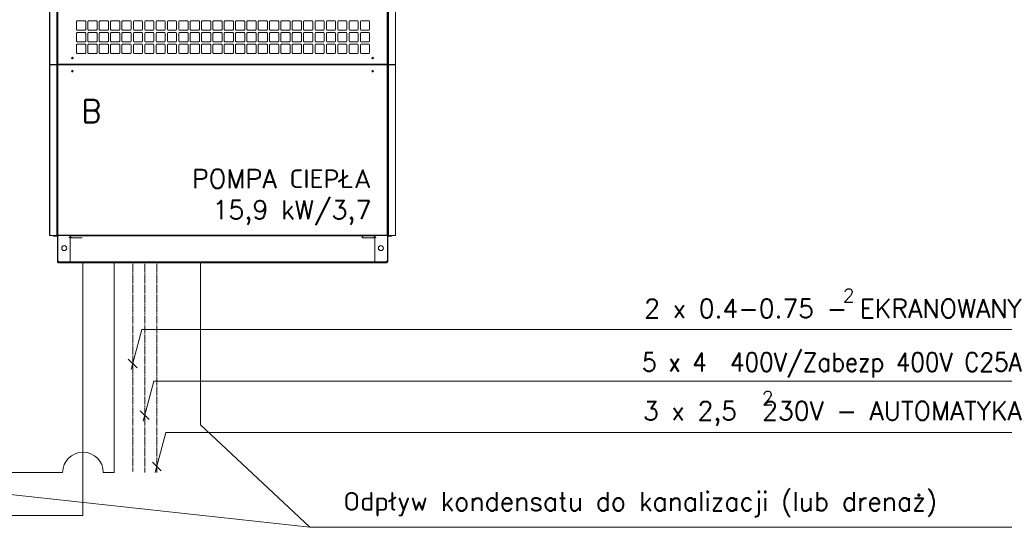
# Model space of a CAD drawing. Header units: millimetres. Extents: x 11633 to 96114, y -4650 to 25050.
# Tile 15 of 25: x 88935 to 93291, y 4773 to 7020. Entities that reach past the tile are written whole.
import ezdxf

# ---------------------------------------------------------------- set-up
doc = ezdxf.new("R2010")
doc.units = ezdxf.units.MM
doc.linetypes.add('ČÁRKOVANÁ', pattern=[19.05, 12.7, -6.35])
doc.layers.get('0').update_dxf_attribs({"lineweight": 9})
for name, color, linetype, lineweight in [('Elektroinstalace', 4, 'ČÁRKOVANÁ', 9), ('Przewody elektryczne', 4, 'ČÁRKOVANÁ', 9), ('Rurociągi (wszystkie)', 1, 'Continuous', 30), ('Tekst', 7, 'Continuous', 9)]:
    doc.layers.add(name, color=color, linetype=linetype, lineweight=lineweight)
doc.styles.add('styl5', font='simplex.shx')

msp = doc.modelspace()

# ---------------------------------------------------------------- linework, layer by layer
at = {"lineweight": 15}
for p, q in [((89068, 8161), (89068, 6821.8)), ((90596.9, 8161), (90596.9, 6821.8)), ((89066.8, 8139), (89066.8, 6822)), ((89098.9, 6400.1), (89098.9, 8139.4)), ((89100.9, 6821.6), (89100.9, 8139.4)), ((89101.7, 6821.6), (89101.7, 8139.5)), ((89103.7, 6822.7), (89103.7, 8140)), ((90561.2, 6822.7), (90561.2, 8140)), ((90563.2, 6821.6), (90563.2, 8139.5)), ((90564, 6821.6), (90564, 8139.4)), ((90566, 6400.1), (90566, 8139.4)), ((90598.1, 8139), (90598.1, 6822)), ((89189.3, 7014.4), (89186.8, 7011.9)), ((89189.3, 7014.4), (89225.2, 7014.4)), ((89227.6, 7011.9), (89225.2, 7014.4)), ((89239.5, 7014.4), (89237, 7011.9)), ((89239.5, 7014.4), (89275.4, 7014.4)), ((89277.9, 7011.9), (89275.4, 7014.4)), ((89289.7, 7014.4), (89287.3, 7011.9)), ((89289.7, 7014.4), (89325.6, 7014.4)), ((89328.1, 7011.9), (89325.6, 7014.4)), ((89339.9, 7014.4), (89337.5, 7011.9)), ((89339.9, 7014.4), (89375.9, 7014.4)), ((89378.3, 7011.9), (89375.9, 7014.4)), ((89390.2, 7014.4), (89387.7, 7011.9)), ((89390.2, 7014.4), (89426.1, 7014.4)), ((89428.5, 7011.9), (89426.1, 7014.4)), ((89440.4, 7014.4), (89437.9, 7011.9)), ((89440.4, 7014.4), (89476.3, 7014.4)), ((89478.8, 7011.9), (89476.3, 7014.4)), ((89490.6, 7014.4), (89488.2, 7011.9)), ((89490.6, 7014.4), (89526.5, 7014.4)), ((89529, 7011.9), (89526.5, 7014.4)), ((89540.8, 7014.4), (89538.4, 7011.9)), ((89540.8, 7014.4), (89576.8, 7014.4)), ((89579.2, 7011.9), (89576.8, 7014.4)), ((89591.1, 7014.4), (89588.6, 7011.9)), ((89591.1, 7014.4), (89627, 7014.4)), ((89629.4, 7011.9), (89627, 7014.4)), ((89641.3, 7014.4), (89638.8, 7011.9)), ((89641.3, 7014.4), (89677.2, 7014.4)), ((89679.7, 7011.9), (89677.2, 7014.4)), ((89691.5, 7014.4), (89689.1, 7011.9)), ((89691.5, 7014.4), (89727.4, 7014.4)), ((89729.9, 7011.9), (89727.4, 7014.4)), ((89741.7, 7014.4), (89739.3, 7011.9)), ((89741.7, 7014.4), (89777.7, 7014.4)), ((89780.1, 7011.9), (89777.7, 7014.4)), ((89792, 7014.4), (89789.5, 7011.9)), ((89792, 7014.4), (89827.9, 7014.4)), ((89830.3, 7011.9), (89827.9, 7014.4)), ((89842.2, 7014.4), (89839.7, 7011.9)), ((89842.2, 7014.4), (89878.1, 7014.4)), ((89880.6, 7011.9), (89878.1, 7014.4)), ((89892.4, 7014.4), (89890, 7011.9)), ((89892.4, 7014.4), (89928.3, 7014.4)), ((89930.8, 7011.9), (89928.3, 7014.4)), ((89942.6, 7014.4), (89940.2, 7011.9)), ((89942.6, 7014.4), (89978.6, 7014.4)), ((89981, 7011.9), (89978.6, 7014.4)), ((89992.9, 7014.4), (89990.4, 7011.9)), ((89992.9, 7014.4), (90028.8, 7014.4)), ((90031.2, 7011.9), (90028.8, 7014.4)), ((90043.1, 7014.4), (90040.6, 7011.9)), ((90043.1, 7014.4), (90079, 7014.4)), ((90081.5, 7011.9), (90079, 7014.4)), ((90093.3, 7014.4), (90090.9, 7011.9)), ((90093.3, 7014.4), (90129.2, 7014.4)), ((90131.7, 7011.9), (90129.2, 7014.4)), ((90143.5, 7014.4), (90141.1, 7011.9)), ((90143.5, 7014.4), (90179.5, 7014.4)), ((90181.9, 7011.9), (90179.5, 7014.4)), ((90193.8, 7014.4), (90191.3, 7011.9)), ((90193.8, 7014.4), (90229.7, 7014.4)), ((90232.1, 7011.9), (90229.7, 7014.4)), ((90244, 7014.4), (90241.5, 7011.9)), ((90244, 7014.4), (90279.9, 7014.4)), ((90282.4, 7011.9), (90279.9, 7014.4)), ((90294.2, 7014.4), (90291.8, 7011.9)), ((90294.2, 7014.4), (90330.1, 7014.4)), ((90332.6, 7011.9), (90330.1, 7014.4)), ((90344.4, 7014.4), (90342, 7011.9)), ((90344.4, 7014.4), (90380.4, 7014.4)), ((90382.8, 7011.9), (90380.4, 7014.4)), ((90394.7, 7014.4), (90392.2, 7011.9)), ((90394.7, 7014.4), (90430.6, 7014.4)), ((90433, 7011.9), (90430.6, 7014.4)), ((90444.9, 7014.4), (90442.4, 7011.9)), ((90444.9, 7014.4), (90480.8, 7014.4)), ((90483.3, 7011.9), (90480.8, 7014.4)), ((89186.8, 6976), (89186.8, 7011.9)), ((89189.3, 6973.5), (89186.8, 6976)), ((89189.3, 6973.5), (89225.2, 6973.5)), ((89227.6, 6976), (89225.2, 6973.5)), ((89227.6, 6976), (89227.6, 7011.9)), ((89237, 6976), (89237, 7011.9)), ((89239.5, 6973.5), (89237, 6976)), ((89239.5, 6973.5), (89275.4, 6973.5)), ((89277.9, 6976), (89275.4, 6973.5)), ((89277.9, 6976), (89277.9, 7011.9)), ((89287.3, 6976), (89287.3, 7011.9)), ((89289.7, 6973.5), (89287.3, 6976)), ((89289.7, 6973.5), (89325.6, 6973.5)), ((89328.1, 6976), (89325.6, 6973.5)), ((89328.1, 6976), (89328.1, 7011.9)), ((89337.5, 6976), (89337.5, 7011.9)), ((89339.9, 6973.5), (89337.5, 6976)), ((89339.9, 6973.5), (89375.9, 6973.5)), ((89378.3, 6976), (89375.9, 6973.5)), ((89378.3, 6976), (89378.3, 7011.9)), ((89387.7, 6976), (89387.7, 7011.9)), ((89390.2, 6973.5), (89387.7, 6976)), ((89390.2, 6973.5), (89426.1, 6973.5)), ((89428.5, 6976), (89426.1, 6973.5)), ((89428.5, 6976), (89428.5, 7011.9)), ((89437.9, 6976), (89437.9, 7011.9)), ((89440.4, 6973.5), (89437.9, 6976)), ((89440.4, 6973.5), (89476.3, 6973.5)), ((89478.8, 6976), (89476.3, 6973.5)), ((89478.8, 6976), (89478.8, 7011.9)), ((89488.2, 6976), (89488.2, 7011.9)), ((89490.6, 6973.5), (89488.2, 6976)), ((89490.6, 6973.5), (89526.5, 6973.5)), ((89529, 6976), (89526.5, 6973.5)), ((89529, 6976), (89529, 7011.9)), ((89538.4, 6976), (89538.4, 7011.9)), ((89540.8, 6973.5), (89538.4, 6976)), ((89540.8, 6973.5), (89576.8, 6973.5)), ((89579.2, 6976), (89576.8, 6973.5)), ((89579.2, 6976), (89579.2, 7011.9)), ((89588.6, 6976), (89588.6, 7011.9)), ((89591.1, 6973.5), (89588.6, 6976)), ((89591.1, 6973.5), (89627, 6973.5)), ((89629.4, 6976), (89627, 6973.5)), ((89629.4, 6976), (89629.4, 7011.9)), ((89638.8, 6976), (89638.8, 7011.9)), ((89641.3, 6973.5), (89638.8, 6976)), ((89641.3, 6973.5), (89677.2, 6973.5)), ((89679.7, 6976), (89677.2, 6973.5)), ((89679.7, 6976), (89679.7, 7011.9)), ((89689.1, 6976), (89689.1, 7011.9)), ((89691.5, 6973.5), (89689.1, 6976)), ((89691.5, 6973.5), (89727.4, 6973.5)), ((89729.9, 6976), (89727.4, 6973.5)), ((89729.9, 6976), (89729.9, 7011.9)), ((89739.3, 6976), (89739.3, 7011.9)), ((89741.7, 6973.5), (89739.3, 6976)), ((89741.7, 6973.5), (89777.7, 6973.5)), ((89780.1, 6976), (89777.7, 6973.5)), ((89780.1, 6976), (89780.1, 7011.9)), ((89789.5, 6976), (89789.5, 7011.9)), ((89792, 6973.5), (89789.5, 6976)), ((89792, 6973.5), (89827.9, 6973.5)), ((89830.3, 6976), (89827.9, 6973.5)), ((89830.3, 6976), (89830.3, 7011.9)), ((89839.7, 6976), (89839.7, 7011.9)), ((89842.2, 6973.5), (89839.7, 6976)), ((89842.2, 6973.5), (89878.1, 6973.5)), ((89880.6, 6976), (89878.1, 6973.5)), ((89880.6, 6976), (89880.6, 7011.9)), ((89890, 6976), (89890, 7011.9)), ((89892.4, 6973.5), (89890, 6976)), ((89892.4, 6973.5), (89928.3, 6973.5)), ((89930.8, 6976), (89928.3, 6973.5)), ((89930.8, 6976), (89930.8, 7011.9)), ((89940.2, 6976), (89940.2, 7011.9)), ((89942.6, 6973.5), (89940.2, 6976)), ((89942.6, 6973.5), (89978.6, 6973.5)), ((89981, 6976), (89978.6, 6973.5)), ((89981, 6976), (89981, 7011.9)), ((89990.4, 6976), (89990.4, 7011.9)), ((89992.9, 6973.5), (89990.4, 6976)), ((89992.9, 6973.5), (90028.8, 6973.5)), ((90031.2, 6976), (90028.8, 6973.5)), ((90031.2, 6976), (90031.2, 7011.9)), ((90040.6, 6976), (90040.6, 7011.9)), ((90043.1, 6973.5), (90040.6, 6976)), ((90043.1, 6973.5), (90079, 6973.5)), ((90081.5, 6976), (90079, 6973.5)), ((90081.5, 6976), (90081.5, 7011.9)), ((90090.9, 6976), (90090.9, 7011.9)), ((90093.3, 6973.5), (90090.9, 6976)), ((90093.3, 6973.5), (90129.2, 6973.5)), ((90131.7, 6976), (90129.2, 6973.5)), ((90131.7, 6976), (90131.7, 7011.9)), ((90141.1, 6976), (90141.1, 7011.9)), ((90143.5, 6973.5), (90141.1, 6976)), ((90143.5, 6973.5), (90179.5, 6973.5)), ((90181.9, 6976), (90179.5, 6973.5)), ((90181.9, 6976), (90181.9, 7011.9)), ((90191.3, 6976), (90191.3, 7011.9)), ((90193.8, 6973.5), (90191.3, 6976)), ((90193.8, 6973.5), (90229.7, 6973.5)), ((90232.1, 6976), (90229.7, 6973.5)), ((90232.1, 6976), (90232.1, 7011.9)), ((90241.5, 6976), (90241.5, 7011.9)), ((90244, 6973.5), (90241.5, 6976)), ((90244, 6973.5), (90279.9, 6973.5)), ((90282.4, 6976), (90279.9, 6973.5)), ((90282.4, 6976), (90282.4, 7011.9)), ((90291.8, 6976), (90291.8, 7011.9)), ((90294.2, 6973.5), (90291.8, 6976)), ((90294.2, 6973.5), (90330.1, 6973.5)), ((90332.6, 6976), (90330.1, 6973.5)), ((90332.6, 6976), (90332.6, 7011.9)), ((90342, 6976), (90342, 7011.9)), ((90344.4, 6973.5), (90342, 6976)), ((90344.4, 6973.5), (90380.4, 6973.5)), ((90382.8, 6976), (90380.4, 6973.5)), ((90382.8, 6976), (90382.8, 7011.9)), ((90392.2, 6976), (90392.2, 7011.9)), ((90394.7, 6973.5), (90392.2, 6976)), ((90394.7, 6973.5), (90430.6, 6973.5)), ((90433, 6976), (90430.6, 6973.5)), ((90433, 6976), (90433, 7011.9)), ((90442.4, 6976), (90442.4, 7011.9)), ((90444.9, 6973.5), (90442.4, 6976)), ((90444.9, 6973.5), (90480.8, 6973.5)), ((90483.3, 6976), (90480.8, 6973.5)), ((90483.3, 6976), (90483.3, 7011.9)), ((89189.3, 6962.9), (89186.8, 6960.5)), ((89186.8, 6924.5), (89186.8, 6960.5)), ((89189.3, 6962.9), (89225.2, 6962.9)), ((89227.6, 6960.5), (89225.2, 6962.9)), ((89227.6, 6924.5), (89227.6, 6960.5)), ((89239.5, 6962.9), (89237, 6960.5)), ((89237, 6924.5), (89237, 6960.5)), ((89239.5, 6962.9), (89275.4, 6962.9)), ((89277.9, 6960.5), (89275.4, 6962.9)), ((89277.9, 6924.5), (89277.9, 6960.5)), ((89289.7, 6962.9), (89287.3, 6960.5)), ((89287.3, 6924.5), (89287.3, 6960.5)), ((89289.7, 6962.9), (89325.6, 6962.9)), ((89328.1, 6960.5), (89325.6, 6962.9)), ((89328.1, 6924.5), (89328.1, 6960.5)), ((89339.9, 6962.9), (89337.5, 6960.5)), ((89337.5, 6924.5), (89337.5, 6960.5)), ((89339.9, 6962.9), (89375.9, 6962.9)), ((89378.3, 6960.5), (89375.9, 6962.9)), ((89378.3, 6924.5), (89378.3, 6960.5)), ((89390.2, 6962.9), (89387.7, 6960.5)), ((89387.7, 6924.5), (89387.7, 6960.5)), ((89390.2, 6962.9), (89426.1, 6962.9)), ((89428.5, 6960.5), (89426.1, 6962.9)), ((89428.5, 6924.5), (89428.5, 6960.5)), ((89440.4, 6962.9), (89437.9, 6960.5)), ((89437.9, 6924.5), (89437.9, 6960.5)), ((89440.4, 6962.9), (89476.3, 6962.9)), ((89478.8, 6960.5), (89476.3, 6962.9)), ((89478.8, 6924.5), (89478.8, 6960.5)), ((89490.6, 6962.9), (89488.2, 6960.5)), ((89488.2, 6924.5), (89488.2, 6960.5)), ((89490.6, 6962.9), (89526.5, 6962.9)), ((89529, 6960.5), (89526.5, 6962.9)), ((89529, 6924.5), (89529, 6960.5)), ((89540.8, 6962.9), (89538.4, 6960.5)), ((89538.4, 6924.5), (89538.4, 6960.5)), ((89540.8, 6962.9), (89576.8, 6962.9)), ((89579.2, 6960.5), (89576.8, 6962.9)), ((89579.2, 6924.5), (89579.2, 6960.5)), ((89591.1, 6962.9), (89588.6, 6960.5)), ((89588.6, 6924.5), (89588.6, 6960.5)), ((89591.1, 6962.9), (89627, 6962.9)), ((89629.4, 6960.5), (89627, 6962.9)), ((89629.4, 6924.5), (89629.4, 6960.5)), ((89641.3, 6962.9), (89638.8, 6960.5)), ((89638.8, 6924.5), (89638.8, 6960.5)), ((89641.3, 6962.9), (89677.2, 6962.9)), ((89679.7, 6960.5), (89677.2, 6962.9)), ((89679.7, 6924.5), (89679.7, 6960.5)), ((89691.5, 6962.9), (89689.1, 6960.5)), ((89689.1, 6924.5), (89689.1, 6960.5)), ((89691.5, 6962.9), (89727.4, 6962.9)), ((89729.9, 6960.5), (89727.4, 6962.9)), ((89729.9, 6924.5), (89729.9, 6960.5)), ((89741.7, 6962.9), (89739.3, 6960.5)), ((89739.3, 6924.5), (89739.3, 6960.5)), ((89741.7, 6962.9), (89777.7, 6962.9)), ((89780.1, 6960.5), (89777.7, 6962.9)), ((89780.1, 6924.5), (89780.1, 6960.5)), ((89792, 6962.9), (89789.5, 6960.5)), ((89789.5, 6924.5), (89789.5, 6960.5)), ((89792, 6962.9), (89827.9, 6962.9)), ((89830.3, 6960.5), (89827.9, 6962.9)), ((89830.3, 6924.5), (89830.3, 6960.5)), ((89842.2, 6962.9), (89839.7, 6960.5)), ((89839.7, 6924.5), (89839.7, 6960.5)), ((89842.2, 6962.9), (89878.1, 6962.9)), ((89880.6, 6960.5), (89878.1, 6962.9)), ((89880.6, 6924.5), (89880.6, 6960.5)), ((89892.4, 6962.9), (89890, 6960.5)), ((89890, 6924.5), (89890, 6960.5)), ((89892.4, 6962.9), (89928.3, 6962.9)), ((89930.8, 6960.5), (89928.3, 6962.9)), ((89930.8, 6924.5), (89930.8, 6960.5)), ((89942.6, 6962.9), (89940.2, 6960.5)), ((89940.2, 6924.5), (89940.2, 6960.5)), ((89942.6, 6962.9), (89978.6, 6962.9)), ((89981, 6960.5), (89978.6, 6962.9)), ((89981, 6924.5), (89981, 6960.5)), ((89992.9, 6962.9), (89990.4, 6960.5)), ((89990.4, 6924.5), (89990.4, 6960.5)), ((89992.9, 6962.9), (90028.8, 6962.9)), ((90031.2, 6960.5), (90028.8, 6962.9)), ((90031.2, 6924.5), (90031.2, 6960.5)), ((90043.1, 6962.9), (90040.6, 6960.5)), ((90040.6, 6924.5), (90040.6, 6960.5)), ((90043.1, 6962.9), (90079, 6962.9)), ((90081.5, 6960.5), (90079, 6962.9)), ((90081.5, 6924.5), (90081.5, 6960.5)), ((90093.3, 6962.9), (90090.9, 6960.5)), ((90090.9, 6924.5), (90090.9, 6960.5)), ((90093.3, 6962.9), (90129.2, 6962.9)), ((90131.7, 6960.5), (90129.2, 6962.9)), ((90131.7, 6924.5), (90131.7, 6960.5)), ((90143.5, 6962.9), (90141.1, 6960.5)), ((90141.1, 6924.5), (90141.1, 6960.5)), ((90143.5, 6962.9), (90179.5, 6962.9)), ((90181.9, 6960.5), (90179.5, 6962.9)), ((90181.9, 6924.5), (90181.9, 6960.5)), ((90193.8, 6962.9), (90191.3, 6960.5)), ((90191.3, 6924.5), (90191.3, 6960.5)), ((90193.8, 6962.9), (90229.7, 6962.9)), ((90232.1, 6960.5), (90229.7, 6962.9)), ((90232.1, 6924.5), (90232.1, 6960.5)), ((90244, 6962.9), (90241.5, 6960.5)), ((90241.5, 6924.5), (90241.5, 6960.5)), ((90244, 6962.9), (90279.9, 6962.9)), ((90282.4, 6960.5), (90279.9, 6962.9)), ((90282.4, 6924.5), (90282.4, 6960.5)), ((90294.2, 6962.9), (90291.8, 6960.5)), ((90291.8, 6924.5), (90291.8, 6960.5)), ((90294.2, 6962.9), (90330.1, 6962.9)), ((90332.6, 6960.5), (90330.1, 6962.9)), ((90332.6, 6924.5), (90332.6, 6960.5)), ((90344.4, 6962.9), (90342, 6960.5)), ((90342, 6924.5), (90342, 6960.5)), ((90344.4, 6962.9), (90380.4, 6962.9)), ((90382.8, 6960.5), (90380.4, 6962.9)), ((90382.8, 6924.5), (90382.8, 6960.5)), ((90394.7, 6962.9), (90392.2, 6960.5)), ((90392.2, 6924.5), (90392.2, 6960.5)), ((90394.7, 6962.9), (90430.6, 6962.9)), ((90433, 6960.5), (90430.6, 6962.9)), ((90433, 6924.5), (90433, 6960.5)), ((90444.9, 6962.9), (90442.4, 6960.5)), ((90442.4, 6924.5), (90442.4, 6960.5)), ((90444.9, 6962.9), (90480.8, 6962.9)), ((90483.3, 6960.5), (90480.8, 6962.9)), ((90483.3, 6924.5), (90483.3, 6960.5)), ((89189.3, 6922.1), (89186.8, 6924.5)), ((89189.3, 6911.5), (89186.8, 6909)), ((89186.8, 6873.1), (89186.8, 6909)), ((89189.3, 6922.1), (89225.2, 6922.1)), ((89189.3, 6911.5), (89225.2, 6911.5)), ((89227.6, 6924.5), (89225.2, 6922.1)), ((89227.6, 6909), (89225.2, 6911.5)), ((89227.6, 6873.1), (89227.6, 6909)), ((89239.5, 6922.1), (89237, 6924.5)), ((89239.5, 6911.5), (89237, 6909)), ((89237, 6873.1), (89237, 6909)), ((89239.5, 6922.1), (89275.4, 6922.1)), ((89239.5, 6911.5), (89275.4, 6911.5)), ((89277.9, 6924.5), (89275.4, 6922.1)), ((89277.9, 6909), (89275.4, 6911.5)), ((89277.9, 6873.1), (89277.9, 6909)), ((89289.7, 6922.1), (89287.3, 6924.5)), ((89289.7, 6911.5), (89287.3, 6909)), ((89287.3, 6873.1), (89287.3, 6909)), ((89289.7, 6922.1), (89325.6, 6922.1)), ((89289.7, 6911.5), (89325.6, 6911.5)), ((89328.1, 6924.5), (89325.6, 6922.1)), ((89328.1, 6909), (89325.6, 6911.5)), ((89328.1, 6873.1), (89328.1, 6909)), ((89339.9, 6922.1), (89337.5, 6924.5)), ((89339.9, 6911.5), (89337.5, 6909)), ((89337.5, 6873.1), (89337.5, 6909)), ((89339.9, 6922.1), (89375.9, 6922.1)), ((89339.9, 6911.5), (89375.9, 6911.5)), ((89378.3, 6924.5), (89375.9, 6922.1)), ((89378.3, 6909), (89375.9, 6911.5)), ((89378.3, 6873.1), (89378.3, 6909)), ((89390.2, 6922.1), (89387.7, 6924.5)), ((89390.2, 6911.5), (89387.7, 6909)), ((89387.7, 6873.1), (89387.7, 6909)), ((89390.2, 6922.1), (89426.1, 6922.1)), ((89390.2, 6911.5), (89426.1, 6911.5)), ((89428.5, 6924.5), (89426.1, 6922.1)), ((89428.5, 6909), (89426.1, 6911.5)), ((89428.5, 6873.1), (89428.5, 6909)), ((89440.4, 6922.1), (89437.9, 6924.5)), ((89440.4, 6911.5), (89437.9, 6909)), ((89437.9, 6873.1), (89437.9, 6909)), ((89440.4, 6922.1), (89476.3, 6922.1)), ((89440.4, 6911.5), (89476.3, 6911.5)), ((89478.8, 6924.5), (89476.3, 6922.1)), ((89478.8, 6909), (89476.3, 6911.5)), ((89478.8, 6873.1), (89478.8, 6909)), ((89490.6, 6922.1), (89488.2, 6924.5)), ((89490.6, 6911.5), (89488.2, 6909)), ((89488.2, 6873.1), (89488.2, 6909)), ((89490.6, 6922.1), (89526.5, 6922.1)), ((89490.6, 6911.5), (89526.5, 6911.5)), ((89529, 6924.5), (89526.5, 6922.1)), ((89529, 6909), (89526.5, 6911.5)), ((89529, 6873.1), (89529, 6909)), ((89540.8, 6922.1), (89538.4, 6924.5)), ((89540.8, 6911.5), (89538.4, 6909)), ((89538.4, 6873.1), (89538.4, 6909)), ((89540.8, 6922.1), (89576.8, 6922.1)), ((89540.8, 6911.5), (89576.8, 6911.5)), ((89579.2, 6924.5), (89576.8, 6922.1)), ((89579.2, 6909), (89576.8, 6911.5)), ((89579.2, 6873.1), (89579.2, 6909)), ((89591.1, 6922.1), (89588.6, 6924.5)), ((89591.1, 6911.5), (89588.6, 6909)), ((89588.6, 6873.1), (89588.6, 6909)), ((89591.1, 6922.1), (89627, 6922.1)), ((89591.1, 6911.5), (89627, 6911.5)), ((89629.4, 6924.5), (89627, 6922.1)), ((89629.4, 6909), (89627, 6911.5)), ((89629.4, 6873.1), (89629.4, 6909)), ((89641.3, 6922.1), (89638.8, 6924.5)), ((89641.3, 6911.5), (89638.8, 6909)), ((89638.8, 6873.1), (89638.8, 6909)), ((89641.3, 6922.1), (89677.2, 6922.1)), ((89641.3, 6911.5), (89677.2, 6911.5)), ((89679.7, 6924.5), (89677.2, 6922.1)), ((89679.7, 6909), (89677.2, 6911.5)), ((89679.7, 6873.1), (89679.7, 6909)), ((89691.5, 6922.1), (89689.1, 6924.5)), ((89691.5, 6911.5), (89689.1, 6909)), ((89689.1, 6873.1), (89689.1, 6909)), ((89691.5, 6922.1), (89727.4, 6922.1)), ((89691.5, 6911.5), (89727.4, 6911.5)), ((89729.9, 6924.5), (89727.4, 6922.1)), ((89729.9, 6909), (89727.4, 6911.5)), ((89729.9, 6873.1), (89729.9, 6909)), ((89741.7, 6922.1), (89739.3, 6924.5)), ((89741.7, 6911.5), (89739.3, 6909)), ((89739.3, 6873.1), (89739.3, 6909)), ((89741.7, 6922.1), (89777.7, 6922.1)), ((89741.7, 6911.5), (89777.7, 6911.5)), ((89780.1, 6924.5), (89777.7, 6922.1)), ((89780.1, 6909), (89777.7, 6911.5)), ((89780.1, 6873.1), (89780.1, 6909)), ((89792, 6922.1), (89789.5, 6924.5)), ((89792, 6911.5), (89789.5, 6909)), ((89789.5, 6873.1), (89789.5, 6909)), ((89792, 6922.1), (89827.9, 6922.1)), ((89792, 6911.5), (89827.9, 6911.5)), ((89830.3, 6924.5), (89827.9, 6922.1)), ((89830.3, 6909), (89827.9, 6911.5)), ((89830.3, 6873.1), (89830.3, 6909)), ((89842.2, 6922.1), (89839.7, 6924.5)), ((89842.2, 6911.5), (89839.7, 6909)), ((89839.7, 6873.1), (89839.7, 6909)), ((89842.2, 6922.1), (89878.1, 6922.1)), ((89842.2, 6911.5), (89878.1, 6911.5)), ((89880.6, 6924.5), (89878.1, 6922.1)), ((89880.6, 6909), (89878.1, 6911.5)), ((89880.6, 6873.1), (89880.6, 6909)), ((89892.4, 6922.1), (89890, 6924.5)), ((89892.4, 6911.5), (89890, 6909)), ((89890, 6873.1), (89890, 6909)), ((89892.4, 6922.1), (89928.3, 6922.1)), ((89892.4, 6911.5), (89928.3, 6911.5)), ((89930.8, 6924.5), (89928.3, 6922.1)), ((89930.8, 6909), (89928.3, 6911.5)), ((89930.8, 6873.1), (89930.8, 6909)), ((89942.6, 6922.1), (89940.2, 6924.5)), ((89942.6, 6911.5), (89940.2, 6909)), ((89940.2, 6873.1), (89940.2, 6909)), ((89942.6, 6922.1), (89978.6, 6922.1)), ((89942.6, 6911.5), (89978.6, 6911.5)), ((89981, 6924.5), (89978.6, 6922.1)), ((89981, 6909), (89978.6, 6911.5)), ((89981, 6873.1), (89981, 6909)), ((89992.9, 6922.1), (89990.4, 6924.5)), ((89992.9, 6911.5), (89990.4, 6909)), ((89990.4, 6873.1), (89990.4, 6909)), ((89992.9, 6922.1), (90028.8, 6922.1)), ((89992.9, 6911.5), (90028.8, 6911.5)), ((90031.2, 6924.5), (90028.8, 6922.1)), ((90031.2, 6909), (90028.8, 6911.5)), ((90031.2, 6873.1), (90031.2, 6909)), ((90043.1, 6922.1), (90040.6, 6924.5)), ((90043.1, 6911.5), (90040.6, 6909)), ((90040.6, 6873.1), (90040.6, 6909)), ((90043.1, 6922.1), (90079, 6922.1)), ((90043.1, 6911.5), (90079, 6911.5)), ((90081.5, 6924.5), (90079, 6922.1)), ((90081.5, 6909), (90079, 6911.5)), ((90081.5, 6873.1), (90081.5, 6909)), ((90093.3, 6922.1), (90090.9, 6924.5)), ((90093.3, 6911.5), (90090.9, 6909)), ((90090.9, 6873.1), (90090.9, 6909)), ((90093.3, 6922.1), (90129.2, 6922.1)), ((90093.3, 6911.5), (90129.2, 6911.5)), ((90131.7, 6924.5), (90129.2, 6922.1)), ((90131.7, 6909), (90129.2, 6911.5)), ((90131.7, 6873.1), (90131.7, 6909)), ((90143.5, 6922.1), (90141.1, 6924.5)), ((90143.5, 6911.5), (90141.1, 6909)), ((90141.1, 6873.1), (90141.1, 6909)), ((90143.5, 6922.1), (90179.5, 6922.1)), ((90143.5, 6911.5), (90179.5, 6911.5)), ((90181.9, 6924.5), (90179.5, 6922.1)), ((90181.9, 6909), (90179.5, 6911.5)), ((90181.9, 6873.1), (90181.9, 6909)), ((90193.8, 6922.1), (90191.3, 6924.5)), ((90193.8, 6911.5), (90191.3, 6909)), ((90191.3, 6873.1), (90191.3, 6909)), ((90193.8, 6922.1), (90229.7, 6922.1)), ((90193.8, 6911.5), (90229.7, 6911.5)), ((90232.1, 6924.5), (90229.7, 6922.1)), ((90232.1, 6909), (90229.7, 6911.5)), ((90232.1, 6873.1), (90232.1, 6909)), ((90244, 6922.1), (90241.5, 6924.5)), ((90244, 6911.5), (90241.5, 6909)), ((90241.5, 6873.1), (90241.5, 6909)), ((90244, 6922.1), (90279.9, 6922.1)), ((90244, 6911.5), (90279.9, 6911.5)), ((90282.4, 6924.5), (90279.9, 6922.1)), ((90282.4, 6909), (90279.9, 6911.5)), ((90282.4, 6873.1), (90282.4, 6909)), ((90294.2, 6922.1), (90291.8, 6924.5)), ((90294.2, 6911.5), (90291.8, 6909)), ((90291.8, 6873.1), (90291.8, 6909)), ((90294.2, 6922.1), (90330.1, 6922.1)), ((90294.2, 6911.5), (90330.1, 6911.5)), ((90332.6, 6924.5), (90330.1, 6922.1)), ((90332.6, 6909), (90330.1, 6911.5)), ((90332.6, 6873.1), (90332.6, 6909)), ((90344.4, 6922.1), (90342, 6924.5)), ((90344.4, 6911.5), (90342, 6909)), ((90342, 6873.1), (90342, 6909)), ((90344.4, 6922.1), (90380.4, 6922.1)), ((90344.4, 6911.5), (90380.4, 6911.5)), ((90382.8, 6924.5), (90380.4, 6922.1)), ((90382.8, 6909), (90380.4, 6911.5)), ((90382.8, 6873.1), (90382.8, 6909)), ((90394.7, 6922.1), (90392.2, 6924.5)), ((90394.7, 6911.5), (90392.2, 6909)), ((90392.2, 6873.1), (90392.2, 6909)), ((90394.7, 6922.1), (90430.6, 6922.1)), ((90394.7, 6911.5), (90430.6, 6911.5)), ((90433, 6924.5), (90430.6, 6922.1)), ((90433, 6909), (90430.6, 6911.5)), ((90433, 6873.1), (90433, 6909)), ((90444.9, 6922.1), (90442.4, 6924.5)), ((90444.9, 6911.5), (90442.4, 6909)), ((90442.4, 6873.1), (90442.4, 6909)), ((90444.9, 6922.1), (90480.8, 6922.1)), ((90444.9, 6911.5), (90480.8, 6911.5)), ((90483.3, 6924.5), (90480.8, 6922.1)), ((90483.3, 6909), (90480.8, 6911.5)), ((90483.3, 6873.1), (90483.3, 6909)), ((89189.3, 6870.6), (89186.8, 6873.1)), ((89189.3, 6870.6), (89225.2, 6870.6)), ((89227.6, 6873.1), (89225.2, 6870.6)), ((89239.5, 6870.6), (89237, 6873.1)), ((89239.5, 6870.6), (89275.4, 6870.6)), ((89277.9, 6873.1), (89275.4, 6870.6)), ((89289.7, 6870.6), (89287.3, 6873.1)), ((89289.7, 6870.6), (89325.6, 6870.6)), ((89328.1, 6873.1), (89325.6, 6870.6)), ((89339.9, 6870.6), (89337.5, 6873.1)), ((89339.9, 6870.6), (89375.9, 6870.6)), ((89378.3, 6873.1), (89375.9, 6870.6)), ((89390.2, 6870.6), (89387.7, 6873.1)), ((89390.2, 6870.6), (89426.1, 6870.6)), ((89428.5, 6873.1), (89426.1, 6870.6)), ((89440.4, 6870.6), (89437.9, 6873.1)), ((89440.4, 6870.6), (89476.3, 6870.6)), ((89478.8, 6873.1), (89476.3, 6870.6)), ((89490.6, 6870.6), (89488.2, 6873.1)), ((89490.6, 6870.6), (89526.5, 6870.6)), ((89529, 6873.1), (89526.5, 6870.6)), ((89540.8, 6870.6), (89538.4, 6873.1)), ((89540.8, 6870.6), (89576.8, 6870.6)), ((89579.2, 6873.1), (89576.8, 6870.6)), ((89591.1, 6870.6), (89588.6, 6873.1)), ((89591.1, 6870.6), (89627, 6870.6)), ((89629.4, 6873.1), (89627, 6870.6)), ((89641.3, 6870.6), (89638.8, 6873.1)), ((89641.3, 6870.6), (89677.2, 6870.6)), ((89679.7, 6873.1), (89677.2, 6870.6)), ((89691.5, 6870.6), (89689.1, 6873.1)), ((89691.5, 6870.6), (89727.4, 6870.6)), ((89729.9, 6873.1), (89727.4, 6870.6)), ((89741.7, 6870.6), (89739.3, 6873.1)), ((89741.7, 6870.6), (89777.7, 6870.6)), ((89780.1, 6873.1), (89777.7, 6870.6)), ((89792, 6870.6), (89789.5, 6873.1)), ((89792, 6870.6), (89827.9, 6870.6)), ((89830.3, 6873.1), (89827.9, 6870.6)), ((89842.2, 6870.6), (89839.7, 6873.1)), ((89842.2, 6870.6), (89878.1, 6870.6)), ((89880.6, 6873.1), (89878.1, 6870.6)), ((89892.4, 6870.6), (89890, 6873.1)), ((89892.4, 6870.6), (89928.3, 6870.6)), ((89930.8, 6873.1), (89928.3, 6870.6)), ((89942.6, 6870.6), (89940.2, 6873.1)), ((89942.6, 6870.6), (89978.6, 6870.6)), ((89981, 6873.1), (89978.6, 6870.6)), ((89992.9, 6870.6), (89990.4, 6873.1)), ((89992.9, 6870.6), (90028.8, 6870.6)), ((90031.2, 6873.1), (90028.8, 6870.6)), ((90043.1, 6870.6), (90040.6, 6873.1)), ((90043.1, 6870.6), (90079, 6870.6)), ((90081.5, 6873.1), (90079, 6870.6)), ((90093.3, 6870.6), (90090.9, 6873.1)), ((90093.3, 6870.6), (90129.2, 6870.6)), ((90131.7, 6873.1), (90129.2, 6870.6)), ((90143.5, 6870.6), (90141.1, 6873.1)), ((90143.5, 6870.6), (90179.5, 6870.6)), ((90181.9, 6873.1), (90179.5, 6870.6)), ((90193.8, 6870.6), (90191.3, 6873.1)), ((90193.8, 6870.6), (90229.7, 6870.6)), ((90232.1, 6873.1), (90229.7, 6870.6)), ((90244, 6870.6), (90241.5, 6873.1)), ((90244, 6870.6), (90279.9, 6870.6)), ((90282.4, 6873.1), (90279.9, 6870.6)), ((90294.2, 6870.6), (90291.8, 6873.1)), ((90294.2, 6870.6), (90330.1, 6870.6)), ((90332.6, 6873.1), (90330.1, 6870.6)), ((90344.4, 6870.6), (90342, 6873.1)), ((90344.4, 6870.6), (90380.4, 6870.6)), ((90382.8, 6873.1), (90380.4, 6870.6)), ((90394.7, 6870.6), (90392.2, 6873.1)), ((90394.7, 6870.6), (90430.6, 6870.6)), ((90433, 6873.1), (90430.6, 6870.6)), ((90444.9, 6870.6), (90442.4, 6873.1)), ((90444.9, 6870.6), (90480.8, 6870.6)), ((90483.3, 6873.1), (90480.8, 6870.6)), ((89066.8, 6822), (89066.8, 6064.5)), ((89067.1, 6821.8), (89066.8, 6822)), ((89067.1, 6821.8), (89066.8, 6822)), ((89066.8, 6820.3), (89067, 6820.3)), ((89066.8, 6819.5), (89067.1, 6819.5)), ((89067, 6821.2), (89067, 6821.2)), ((89067, 6821.2), (89067.3, 6820.9)), ((89067, 6820.3), (89067, 6820.6)), ((89067, 6820.6), (89067.6, 6820.6)), ((89067.6, 6821.8), (89067.1, 6821.8)), ((89067.6, 6821.8), (89067.1, 6821.8)), ((89067.1, 6819.5), (89067.3, 6819.8)), ((89067.3, 6820.9), (89078.7, 6820.9)), ((89067.3, 6819.8), (89100.9, 6819.8)), ((89067.8, 6821.8), (89067.6, 6821.8)), ((89067.6, 6821.8), (89067.6, 6821.6)), ((89068, 6821.8), (89067.6, 6821.8)), ((89067.6, 6821.8), (89067.6, 6821.6)), ((89067.6, 6821.6), (89102.8, 6821.6)), ((89067.6, 6820.6), (89067.6, 6820.9)), ((89068, 6064.5), (89068, 6821.8)), ((89522.8, 6820.9), (89068.5, 6820.9)), ((89068.5, 6820.9), (89068.7, 6820.9)), ((89100.9, 6396.7), (89100.9, 6821.6)), ((89103.2, 6822), (89101.7, 6822)), ((89101.7, 6396), (89101.7, 6821.6)), ((89102.4, 6821.6), (89101.7, 6821.6)), ((89101.7, 6819.8), (89102.4, 6819.8)), ((89102.1, 6819.5), (89102.1, 6819.8)), ((89102.4, 6819.5), (89102.1, 6819.5)), ((89102.4, 6822.2), (89103.2, 6822.2)), ((89102.4, 6822), (89102.4, 6822.2)), ((89102.4, 6819.8), (89102.4, 6822)), ((89102.4, 6821.6), (89102.8, 6821.6)), ((89102.4, 6819.8), (89102.4, 6819.5)), ((89102.4, 6819.8), (89103.2, 6819.8)), ((89103.2, 6819.5), (89102.4, 6819.5)), ((89102.8, 6822.2), (89103.2, 6822.7)), ((89102.8, 6821.6), (89102.8, 6822.2)), ((89102.8, 6820.6), (89102.8, 6821.2)), ((89102.8, 6820.9), (89102.8, 6821.2)), ((89102.8, 6821.2), (89103.2, 6821.2)), ((89102.8, 6820.9), (89102.8, 6820.6)), ((89102.8, 6820.6), (89103.2, 6820.6)), ((89103.2, 6822.7), (89522.8, 6822.7)), ((89103.2, 6822.2), (89103.2, 6822.7)), ((89103.2, 6822.2), (89103.7, 6822.7)), ((89103.2, 6822.2), (89103.2, 6822)), ((89103.2, 6821.2), (89103.2, 6822)), ((89103.2, 6821.2), (89103.2, 6821.2)), ((89103.2, 6820.6), (89103.2, 6819.5)), ((89103.2, 6819.5), (89103.2, 6819.2)), ((89103.2, 6819.2), (89522.8, 6819.2)), ((89103.7, 6398.4), (89103.7, 6822.7)), ((90561.7, 6822.7), (89103.7, 6822.7)), ((89103.7, 6820.9), (90596.4, 6820.9)), ((90561.8, 6819.2), (89103.7, 6819.2)), ((90561.2, 6398.4), (90561.2, 6822.7)), ((90561.7, 6822.2), (90561.2, 6822.7)), ((90561.7, 6822.2), (90561.7, 6822.7)), ((90562.1, 6822.2), (90561.7, 6822.7)), ((90562.5, 6822.2), (90561.7, 6822.2)), ((90561.7, 6822.2), (90561.7, 6822)), ((90561.7, 6821.2), (90561.7, 6822)), ((90561.7, 6822), (90563.2, 6822)), ((90562.1, 6821.2), (90561.7, 6821.2)), ((90561.7, 6821.2), (90561.7, 6821.2)), ((90562.1, 6820.6), (90561.8, 6820.6)), ((90561.8, 6820.6), (90561.8, 6819.5)), ((90562.5, 6819.8), (90561.8, 6819.8)), ((90561.8, 6819.5), (90562.5, 6819.5)), ((90561.8, 6819.5), (90561.8, 6819.2)), ((90562.1, 6821.6), (90562.1, 6822.2)), ((90597.3, 6821.6), (90562.1, 6821.6)), ((90562.5, 6821.6), (90562.1, 6821.6)), ((90562.1, 6820.6), (90562.1, 6821.2)), ((90562.1, 6820.9), (90562.1, 6821.2)), ((90562.1, 6820.9), (90562.1, 6820.6)), ((90562.5, 6822), (90562.5, 6822.2)), ((90562.5, 6819.8), (90562.5, 6822)), ((90562.5, 6821.6), (90563.2, 6821.6)), ((90563.2, 6819.8), (90562.5, 6819.8)), ((90562.5, 6819.8), (90562.5, 6819.5)), ((90562.5, 6819.5), (90562.8, 6819.5)), ((90562.8, 6819.5), (90562.8, 6819.8)), ((90563.2, 6396), (90563.2, 6821.6)), ((90564, 6396.7), (90564, 6821.6)), ((90597.6, 6819.8), (90564, 6819.8)), ((90597.6, 6820.9), (90586.2, 6820.9)), ((90596.4, 6820.9), (90596.2, 6820.9)), ((90596.9, 6064.5), (90596.9, 6821.8)), ((90596.9, 6821.8), (90597.3, 6821.8)), ((90597.1, 6821.8), (90597.3, 6821.8)), ((90597.3, 6821.8), (90597.3, 6821.6)), ((90597.3, 6821.8), (90597.8, 6821.8)), ((90597.3, 6821.8), (90597.3, 6821.6)), ((90597.3, 6821.8), (90597.8, 6821.8)), ((90597.3, 6820.6), (90597.3, 6820.9)), ((90597.9, 6820.6), (90597.3, 6820.6)), ((90597.9, 6821.2), (90597.6, 6820.9)), ((90597.8, 6819.5), (90597.6, 6819.8)), ((90597.8, 6821.8), (90598.1, 6822)), ((90597.8, 6821.8), (90598.1, 6822)), ((90598.1, 6819.5), (90597.8, 6819.5)), ((90597.9, 6821.2), (90597.9, 6821.2)), ((90597.9, 6820.3), (90597.9, 6820.6)), ((90598.1, 6820.3), (90597.9, 6820.3)), ((90598.1, 6822), (90598.1, 6064.5)), ((89066.9, 6552.2), (89066.9, 6554.7)), ((90598, 6552.2), (90598, 6554.7)), ((89098.9, 6063.8), (89098.9, 6399.9)), ((89099, 6399.9), (89099, 6400.1)), ((89100.9, 6064.5), (89100.9, 6396.7)), ((89101.7, 6059.8), (89101.7, 6396)), ((89103.7, 6065.7), (89103.7, 6398.4)), ((90561.2, 6065.7), (90561.2, 6398.4)), ((90563.2, 6059.8), (90563.2, 6396)), ((90564, 6064.5), (90564, 6396.7)), ((90565.9, 6399.9), (90565.9, 6400.1)), ((90566, 6063.8), (90566, 6399.9)), ((89103.7, 6065.7), (89103.7, 6130.4)), ((90561.2, 6065.7), (90561.2, 6130.4)), ((89066.8, 6065.3), (89067.2, 6065.3)), ((89067.2, 6064.5), (89066.8, 6064.5)), ((89067.2, 6065.3), (89067.2, 6065)), ((89067.2, 6065), (89067.6, 6065)), ((89067.2, 6064.5), (89067.2, 6064.1)), ((89067.2, 6064.1), (89067.5, 6064.1)), ((89067.5, 6063.8), (89067.5, 6064.1)), ((89067.5, 6063.8), (89077.8, 6063.8)), ((89067.6, 6065), (89067.6, 6064.5)), ((89068, 6064.5), (89067.6, 6064.5)), ((89068, 6064.5), (89077, 6064.5)), ((89102.2, 6064.5), (89077, 6064.5)), ((89078.2, 6063.8), (89077.8, 6063.8)), ((89078.1, 6063.8), (89098.9, 6063.8)), ((89085.2, 6061.6), (89083.1, 6063.7)), ((89086.5, 6061.6), (89085.2, 6061.6)), ((89085.7, 6063.7), (89085.7, 6063.8)), ((89101, 6061.6), (89086.5, 6061.6)), ((89099.7, 6063.8), (89098.9, 6063.8)), ((89099.7, 6064.5), (89099.7, 6063.8)), ((89100.9, 6063.3), (89099.7, 6063.8)), ((89100.9, 6064.5), (89100.9, 6090.9)), ((89101.7, 6063.3), (89100.9, 6063.3)), ((89101, 6061.6), (89101.7, 6059.8)), ((89101.7, 6065), (89102.1, 6065)), ((89101.7, 6064.5), (89103, 6064.5)), ((89101.7, 6054), (89101.7, 6062.6)), ((89102.1, 6065), (89102.1, 6065.3)), ((89102.1, 6065.3), (89103, 6065.3)), ((89102.5, 6063.8), (89102.5, 6065)), ((89102.5, 6065), (89103.3, 6065)), ((89102.5, 6063.8), (89103, 6063.8)), ((89103, 6065.3), (89103, 6064.5)), ((89103.3, 6065.3), (89103, 6065.3)), ((89103, 6063.8), (89103, 6064.1)), ((89103, 6064.1), (89103.3, 6064.1)), ((89103, 6063.8), (89105.8, 6063.8)), ((89103.2, 6063.8), (89123.3, 6063.8)), ((89103.2, 6054), (89103.2, 6063.8)), ((89103.3, 6065.3), (89103.3, 6065.7)), ((89103.3, 6065.7), (89103.7, 6065.7)), ((89103.3, 6064.1), (89103.3, 6065.3)), ((89103.7, 6065.3), (89103.3, 6065.3)), ((89103.7, 6065.7), (89103.7, 6065.3)), ((89103.7, 6065.7), (89522.8, 6065.7)), ((90561.2, 6065.7), (89103.7, 6065.7)), ((89105.7, 6063.8), (89139.2, 6063.8)), ((89123.3, 6063.8), (89151.2, 6063.8)), ((89522.8, 6063.8), (89149.3, 6063.8)), ((89158.6, 6063.8), (89158.6, 6052.6)), ((89159.6, 6063.8), (89159.6, 6056.5)), ((89159.6, 6063.8), (89159.6, 6063)), ((89159.6, 6063), (89215, 6063)), ((89522.8, 6062.3), (89159.6, 6062.3)), ((89159.6, 6056.5), (89162.5, 6053.7)), ((89215, 6063.8), (90515.6, 6063.8)), ((89215, 6062.3), (90505.3, 6062.3)), ((90449.9, 6056.5), (90449.9, 6063.8)), ((90505.3, 6063), (90449.9, 6063)), ((90452.8, 6053.7), (90449.9, 6056.5)), ((90505.3, 6056.5), (90502.4, 6053.7)), ((90505.3, 6063.8), (90505.3, 6056.5)), ((90505.3, 6063.8), (90505.3, 6063)), ((90506.3, 6063.8), (90506.3, 6052.6)), ((90541.7, 6063.8), (90513.7, 6063.8)), ((90559.2, 6063.8), (90525.7, 6063.8)), ((90561.7, 6063.8), (90541.7, 6063.8)), ((90561.9, 6063.8), (90559.1, 6063.8)), ((90561.6, 6065.7), (90561.2, 6065.7)), ((90561.2, 6065.7), (90561.2, 6065.3)), ((90561.2, 6065.3), (90561.6, 6065.3)), ((90561.6, 6065.3), (90561.6, 6065.7)), ((90561.6, 6064.1), (90561.6, 6065.3)), ((90561.6, 6065.3), (90561.9, 6065.3)), ((90562.4, 6065), (90561.6, 6065)), ((90561.9, 6064.1), (90561.6, 6064.1)), ((90561.7, 6054), (90561.7, 6063.8)), ((90562.8, 6065.3), (90561.9, 6065.3)), ((90561.9, 6065.3), (90561.9, 6064.5)), ((90563.2, 6064.5), (90561.9, 6064.5)), ((90561.9, 6063.8), (90561.9, 6064.1)), ((90562.4, 6063.8), (90561.9, 6063.8)), ((90562.4, 6063.8), (90562.4, 6065)), ((90562.7, 6064.5), (90587.9, 6064.5)), ((90562.8, 6065), (90562.8, 6065.3)), ((90563.2, 6065), (90562.8, 6065)), ((90563.2, 6063.3), (90564, 6063.3)), ((90563.2, 6054), (90563.2, 6062.6)), ((90563.9, 6061.6), (90563.2, 6059.8)), ((90563.9, 6061.6), (90578.4, 6061.6)), ((90564, 6064.5), (90564, 6090.9)), ((90564, 6063.3), (90565.2, 6063.8)), ((90565.2, 6064.5), (90565.2, 6063.8)), ((90565.2, 6063.8), (90566, 6063.8)), ((90586.8, 6063.8), (90566, 6063.8)), ((90578.4, 6061.6), (90579.7, 6061.6)), ((90579.2, 6063.7), (90579.2, 6063.8)), ((90579.7, 6061.6), (90581.8, 6063.7)), ((90586.7, 6063.8), (90587.1, 6063.8)), ((90597.4, 6063.8), (90587.1, 6063.8)), ((90596.9, 6064.5), (90587.9, 6064.5)), ((90596.9, 6064.5), (90597.3, 6064.5)), ((90597.7, 6065), (90597.3, 6065)), ((90597.3, 6065), (90597.3, 6064.5)), ((90597.4, 6063.8), (90597.4, 6064.1)), ((90597.7, 6064.1), (90597.4, 6064.1)), ((90598.1, 6065.3), (90597.7, 6065.3)), ((90597.7, 6065.3), (90597.7, 6065)), ((90597.7, 6064.5), (90597.7, 6064.1)), ((90597.7, 6064.5), (90598.1, 6064.5)), ((89101.7, 5948.2), (89101.7, 6054)), ((89103.2, 5948.2), (89103.2, 6054)), ((89158.6, 6052.6), (89158.6, 5950.1)), ((89162.5, 6053.7), (89212.1, 6053.7)), ((90502.4, 6053.7), (90452.8, 6053.7)), ((90506.3, 6052.6), (90506.3, 5950.1)), ((90561.7, 5948.2), (90561.7, 6054)), ((90563.2, 5948.2), (90563.2, 6054)), ((89522.8, 5948.2), (89101.7, 5948.2)), ((89101.7, 5948.2), (89522.8, 5948.2)), ((89102.5, 5948.2), (89102.5, 5946.8)), ((89103.5, 5947.3), (89102.5, 5947.3)), ((89103.5, 5948.2), (89103.5, 5947.3)), ((89103.8, 5948.2), (89103.8, 5946.3)), ((89103.8, 5947.3), (89522.8, 5947.3)), ((90561.1, 5947.3), (89103.8, 5947.3)), ((89103.8, 5945.6), (89154.8, 5945.6)), ((89104.3, 5945.6), (89104.3, 5943.9)), ((89104.3, 5943.9), (89104.4, 5943.8)), ((89104.4, 5943.8), (89106.5, 5943.8)), ((89106.5, 5943.8), (89106.8, 5944)), ((89106.8, 5944.1), (89106.8, 5944.5)), ((89106.8, 5944.5), (89110.7, 5944.5)), ((89106.8, 5944), (89106.8, 5944.1)), ((89110.7, 5944.5), (89110.7, 5944.1)), ((89110.7, 5944.1), (89111, 5943.8)), ((89111, 5943.8), (89113, 5943.8)), ((89113, 5943.8), (89113.3, 5944.1)), ((89113.3, 5944.1), (89113.3, 5945.6)), ((89113.6, 5943.8), (89113.6, 5945.6)), ((89113.6, 5945.6), (90510.1, 5945.6)), ((89113.6, 5943.8), (89154.7, 5943.8)), ((90510.2, 5943.8), (89113.6, 5943.8)), ((89522.8, 5945.6), (89154.8, 5945.6)), ((89158.6, 5950.1), (89156.7, 5948.2)), ((89156.7, 5948.2), (90563.2, 5948.2)), ((90563.2, 5948.2), (89156.7, 5948.2)), ((90506.3, 5950.1), (90508.2, 5948.2)), ((90561.2, 5945.6), (90510.1, 5945.6)), ((90551.3, 5943.8), (90510.2, 5943.8)), ((90551.3, 5943.8), (90551.3, 5945.6)), ((90551.6, 5944.1), (90551.6, 5945.6)), ((90551.9, 5943.8), (90551.6, 5944.1)), ((90553.9, 5943.8), (90551.9, 5943.8)), ((90554.2, 5944.1), (90553.9, 5943.8)), ((90558.2, 5944.5), (90554.2, 5944.5)), ((90554.2, 5944.5), (90554.2, 5944.1)), ((90558.2, 5944.1), (90558.2, 5944.5)), ((90558.2, 5944), (90558.2, 5944.1)), ((90558.4, 5943.8), (90558.2, 5944)), ((90560.5, 5943.8), (90558.4, 5943.8)), ((90560.6, 5943.9), (90560.5, 5943.8)), ((90560.6, 5945.6), (90560.6, 5943.9)), ((90561.1, 5948.2), (90561.1, 5946.3)), ((90561.4, 5948.2), (90561.4, 5947.3)), ((90561.4, 5947.3), (90562.4, 5947.3)), ((90562.4, 5948.2), (90562.4, 5946.8))]:
    msp.add_line(p, q, dxfattribs=at)
for points in [[(89098.9, 6820.9), (89099.9, 6820.7), (89100.1, 6820.5), (89100.4, 6820.2), (89100.9, 6819.8)], [(89100.9, 6821.6), (89101.4, 6820.9), (89101.7, 6819.8)], [(90564, 6821.6), (90563.5, 6820.9), (90563.2, 6819.8)], [(90566, 6820.9), (90565, 6820.7), (90564.8, 6820.5), (90564.5, 6820.2), (90564, 6819.8)]]:
    msp.add_lwpolyline(points, dxfattribs=at)
for centre, radius in [((89168.2, 6850), 3.29), ((89168.2, 6850), 2.67), ((90496.7, 6850), 3.29), ((90496.7, 6850), 2.67), ((89168.2, 6791.8), 3.29), ((90496.7, 6791.8), 3.29), ((89168.2, 6791.8), 2.67), ((90496.7, 6791.8), 2.67), ((89155.1, 6056.5), 0.791), ((89162.5, 6056.5), 0.791), ((90452.8, 6056.5), 0.791), ((90502.4, 6056.5), 0.791), ((90509.8, 6056.5), 0.791), ((89132.1, 6008.4), 11.1), ((90532.8, 6008.4), 11.1), ((89105.1, 5952), 0.791), ((90559.8, 5952), 0.791)]:
    msp.add_circle(centre, radius, dxfattribs=at)
for centre, radius, start, end in [((89066.8, 6821.2), 0.219, 0, 90), ((90598.1, 6821.2), 0.219, 90, 180), ((89104.8, 5948), 2.61, 206.8697, 245.7021), ((89108.1, 5948.3), 4.69, 192.4383, 216.1269), ((90556.9, 5948.3), 4.69, 323.8731, 347.5617), ((90560.1, 5948), 2.61, 294.2979, 333.1303)]:
    msp.add_arc(centre, radius, start, end, dxfattribs=at)
at = {"layer": 'Elektroinstalace', "color": 253, "linetype": 'Continuous', "lineweight": 15}
for p, q in [((89427.8, 5471.1), (89475.1, 5647.8)), ((89475.1, 5647.8), (93932.8, 5647.8)), ((89415.4, 5517), (89454.3, 5478.2)), ((89481.1, 5243.1), (89528.4, 5419.8)), ((89528.4, 5419.8), (93943.4, 5419.8)), ((89468.7, 5289), (89507.6, 5250.2)), ((89534.4, 5015.1), (89581.7, 5191.8)), ((89581.7, 5191.8), (93996.7, 5191.8)), ((90217.9, 4772.7), (89735.3, 5226.3)), ((87144.4, 5109.7), (90217.9, 4772.7)), ((89522, 5061), (89560.9, 5022.2)), ((90217.9, 4772.7), (93722.5, 4772.7))]:
    msp.add_line(p, q, dxfattribs=at)
at = {"layer": 'Przewody elektryczne', "color": 253, "lineweight": 15, "ltscale": 0.3}
for p, q in [((89434.9, 5943.8), (89434.9, 5017.9)), ((89488.2, 5943.8), (89488.2, 5015.7)), ((89541.5, 5943.8), (89541.5, 5015.7))]:
    msp.add_line(p, q, dxfattribs=at)
at = {"layer": 'Rurociągi (wszystkie)', "lineweight": 15}
for p, q in [((89215, 5015), (89215, 5943.8)), ((89215, 5015), (89215, 4825.7)), ((89215, 4825.7), (70835.6, 4825.7))]:
    msp.add_line(p, q, dxfattribs=at)
at = {"layer": 'Rurociągi (wszystkie)', "color": 150, "lineweight": 15}
for p, q in [((89352.4, 5015), (89352.4, 5943.8)), ((89735.3, 5943.8), (89735.3, 5226.3)), ((89125, 5015), (71344.5, 5015)), ((89305, 5015), (89352.4, 5015))]:
    msp.add_line(p, q, dxfattribs=at)
msp.add_arc((89215, 5015), 90, 0, 180, dxfattribs=at)

# ---------------------------------------------------------------- texts
at = {"layer": 'Tekst', "lineweight": 15, "style": 'styl5'}
for s, height, p in [('B', 100, (89207.2, 6564.9)), ('2', 60, (92576.8, 5768.6)), ('2 x 0.4-0.75 - EKRANOWANY', 82.5, (91697.9, 5699.9)), ('5 x 4  400V/Zabezp 400V C25A', 82.5, (91687.3, 5463.1)), ('2', 60, (92218.6, 5315.4)), ('3 x 2,5  230V - AUTOMATYKA', 82.5, (91693, 5247)), ('Odpływ kondensatu do kanalizacji (lub drenaż)', 82.5, (90367, 4846.3))]:
    msp.add_text(s, height=height, dxfattribs=at).set_placement(p)
at = {"layer": 'Tekst', "lineweight": 15, "insert": (90491.1, 6357.1), "char_height": 82.5, "width": 1900.94, "attachment_point": 3, "style": 'styl5'}
msp.add_mtext('POMPA CIEPŁA\\P 15,9 kW/3,7 ', dxfattribs=at)

doc.saveas('drawing.dxf')
